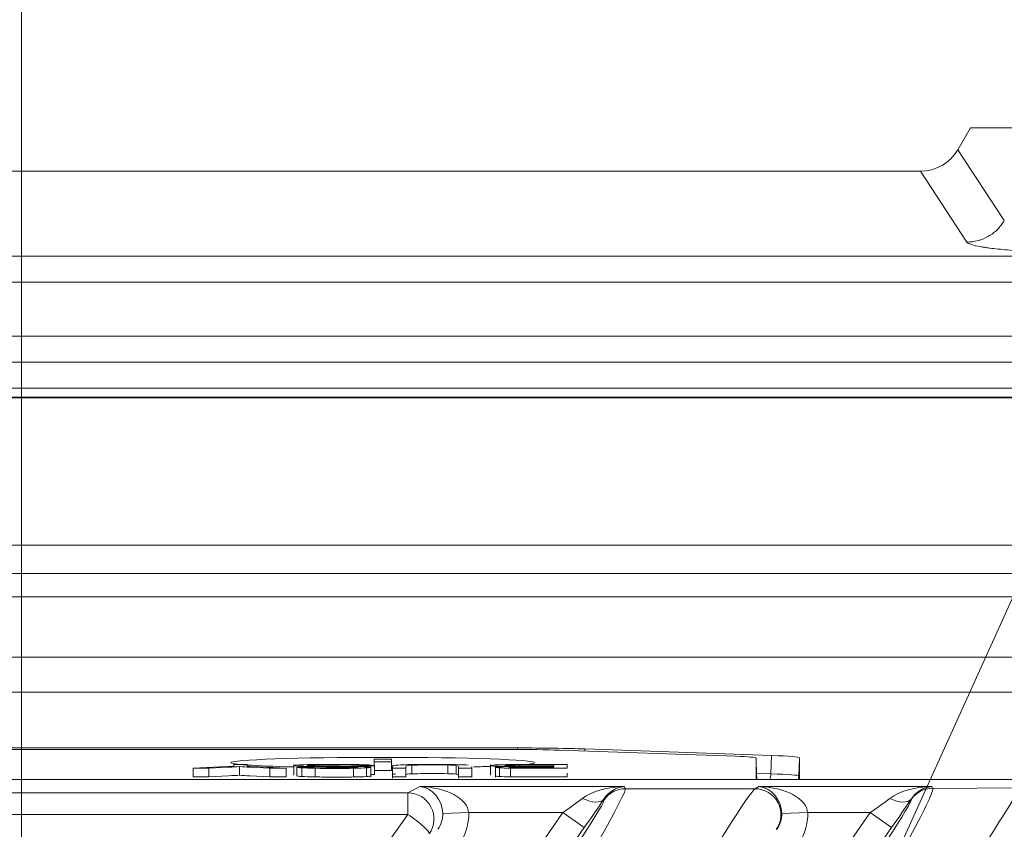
# Model space of a CAD drawing. Header units: millimetres. Extents: x 4 to 836, y 5 to 589.
# Tile 135 of 163: x 705 to 716, y 349 to 358. Entities that reach past the tile are written whole.
import ezdxf

# ---------------------------------------------------------------- set-up
doc = ezdxf.new("R2010")
doc.units = ezdxf.units.MM
doc.layers.add('1', color=7, linetype='Continuous', true_color=0xffffff)
doc.styles.add('ideas_simplex', font='simplex.shx')
doc.dimstyles.get("Standard").update_dxf_attribs({"dimtxt": 0.18, "dimasz": 0.18, "dimexe": 0.18, "dimexo": 0.0625, "dimgap": 0.09, "dimtad": 0, "dimtih": 1, "dimtoh": 1, "dimdec": 4, "dimzin": 0, "dimdsep": 46, "dimtxsty": 'Standard', "dimcen": 0.09, "dimadec": 0, "dimazin": 0, "dimtfac": 1, "dimtdec": 4, "dimtofl": 0, "dimtmove": 0, "dimatfit": 3, "dimfxl": 1, "dimtolj": 1, "dimtzin": 0, "dimarcsym": 0})

# ---------------------------------------------------------------- blocks, each defined once
blk = doc.blocks.new('_U4')
at = {"layer": '1', "color": 27, "lineweight": 13}
blk.add_line((785.54537, 308.75902), (785.54537, 341.973984), dxfattribs=at)
at = {"layer": '1', "color": 87, "lineweight": 25}
for p, q in [((784.04537, 340.316484), (778.42037, 340.316484)), ((778.42037, 340.316484), (778.42037, 338.816484)), ((784.04537, 338.816484), (784.04537, 340.316484)), ((778.42037, 333.551484), (778.42037, 332.051484)), ((784.04537, 332.051484), (784.04537, 333.551484)), ((778.42037, 332.051484), (784.04537, 332.051484))]:
    blk.add_line(p, q, dxfattribs=at)
at = {"layer": '1', "color": 152, "lineweight": 13}
for p, q in [((707.442812, 326.43669), (787.54537, 326.43669)), ((707.442812, 308.75902), (787.54537, 308.75902))]:
    blk.add_line(p, q, dxfattribs=at)
at = {"layer": '1', "color": 27, "lineweight": 18}
for points in [[(785.54537, 326.43669), (786.074351, 323.436691), (785.016389, 323.436688)], [(785.54537, 308.75902), (785.016389, 311.759018), (786.074351, 311.759022)]]:
    blk.add_solid(points, dxfattribs=at)
at = {"layer": '1', "color": 87, "linetype": 'Continuous', "lineweight": 25, "char_height": 3, "attachment_point": 7, "rotation": 90, "line_spacing_factor": 1.204819, "style": 'ideas_simplex'}
for s, insert in [('\\W1.2097;17,7', (776.57937, 330.528984)), ('\\W1.4583;.7', (783.89187, 333.498984))]:
    blk.add_mtext(s, dxfattribs=dict(at, insert=insert))
blk = doc.blocks.new('_U7')
at = {"layer": '1', "color": 152, "lineweight": 13}
for p, q in [((727.832774, 357.09793), (811.109585, 357.09793)), ((708.853977, 241.643112), (811.109585, 241.643112))]:
    blk.add_line(p, q, dxfattribs=at)
at = {"layer": '1', "color": 27, "lineweight": 13}
blk.add_line((809.109585, 241.643112), (809.109585, 357.09793), dxfattribs=at)
at = {"layer": '1', "color": 87, "lineweight": 25}
for p, q in [((807.609585, 306.473021), (801.984585, 306.473021)), ((801.984585, 306.473021), (801.984585, 304.973021)), ((807.609585, 304.973021), (807.609585, 306.473021)), ((801.984585, 293.768021), (801.984585, 292.268021)), ((807.609585, 292.268021), (807.609585, 293.768021)), ((801.984585, 292.268021), (807.609585, 292.268021))]:
    blk.add_line(p, q, dxfattribs=at)
at = {"layer": '1', "color": 27, "lineweight": 18}
for points in [[(809.109585, 357.09793), (809.638566, 354.097932), (808.580604, 354.097928)], [(809.109585, 241.643112), (808.580604, 244.64311), (809.638566, 244.643114)]]:
    blk.add_solid(points, dxfattribs=at)
at = {"layer": '1', "color": 87, "linetype": 'Continuous', "lineweight": 25, "char_height": 3, "attachment_point": 7, "rotation": 90, "line_spacing_factor": 1.204819, "style": 'ideas_simplex'}
for s, insert in [('\\W1.1692;115,5', (800.143585, 292.230521)), ('\\W1.2097;4.55', (807.456085, 293.715521))]:
    blk.add_mtext(s, dxfattribs=dict(at, insert=insert))
blk = doc.blocks.new('_U13')
at = {"layer": '1', "color": 27, "lineweight": 13}
for p, q in [((701.028785, 317.780455), (730.248831, 382.403298)), ((730.248831, 382.403298), (732.248831, 382.403298))]:
    blk.add_line(p, q, dxfattribs=at)
at = {"layer": '1', "color": 152, "lineweight": 13}
blk.add_arc((704.942812, 326.43669), 2, 20.669286, 23.659751, dxfattribs=at)
at = {"layer": '1', "color": 27, "lineweight": 18}
for points in [[(705.766818, 328.259055), (706.520827, 331.210542), (707.484825, 330.774662)], [(704.118806, 324.614324), (703.364796, 321.662837), (702.400798, 322.098717)]]:
    blk.add_solid(points, dxfattribs=at)
at = {"layer": '1', "color": 87, "linetype": 'Continuous', "lineweight": 25, "char_height": 3, "attachment_point": 7, "line_spacing_factor": 1.204819, "style": 'ideas_simplex'}
for s, insert in [('\\W1.2776;N°5', (743.147831, 380.038298)), ('\\W0.9188;M', (733.907831, 380.038298)), ('\\W1.0208;4', (737.477831, 380.038298)), ('\\W0.9425;DEPTH 6mm', (729.617831, 374.038298))]:
    blk.add_mtext(s, dxfattribs=dict(at, insert=insert))
blk = doc.blocks.new('_U15')
at = {"layer": '1', "color": 87, "lineweight": 25}
for p, q in [((675.222975, 378.974982), (673.722975, 378.974982)), ((673.722975, 378.974982), (673.722975, 373.349982)), ((681.987975, 378.974982), (680.487975, 378.974982)), ((681.987975, 373.349982), (681.987975, 378.974982)), ((673.722975, 373.349982), (675.222975, 373.349982)), ((680.487975, 373.349982), (681.987975, 373.349982))]:
    blk.add_line(p, q, dxfattribs=at)
at = {"layer": '1', "color": 152, "lineweight": 13}
for p, q in [((687.265142, 328.93669), (687.265142, 373.849982)), ((704.942812, 328.93669), (704.942812, 373.849982))]:
    blk.add_line(p, q, dxfattribs=at)
at = {"layer": '1', "color": 27, "lineweight": 13}
blk.add_line((704.942812, 371.849982), (672.065475, 371.849982), dxfattribs=at)
at = {"layer": '1', "color": 27, "lineweight": 18}
for points in [[(687.265142, 371.849982), (690.26514, 372.378963), (690.265144, 371.321001)], [(704.942812, 371.849982), (701.942814, 371.321001), (701.94281, 372.378963)]]:
    blk.add_solid(points, dxfattribs=at)
at = {"layer": '1', "color": 87, "linetype": 'Continuous', "lineweight": 25, "char_height": 3, "attachment_point": 7, "line_spacing_factor": 1.204819, "style": 'ideas_simplex'}
for s, insert in [('\\W1.2097;17,7', (672.224475, 381.109982)), ('\\W1.4583;.7', (675.194475, 373.797482))]:
    blk.add_mtext(s, dxfattribs=dict(at, insert=insert))

msp = doc.modelspace()

# ---------------------------------------------------------------- linework, layer by layer
at = {"layer": '1', "color": 143, "linetype": 'Continuous', "lineweight": 18}
for p, q in [((715.729, 356.846), (715.875, 357.098)), ((715.875, 357.098), (716.878, 357.098)), ((739.461, 354.398), (652.747, 354.398)), ((652.639, 354.098), (739.569, 354.098)), ((671.772, 350.998), (720.436, 350.998))]:
    msp.add_line(p, q, dxfattribs=at)
at = {"layer": '1', "color": 143, "linetype": 'Continuous', "lineweight": 13}
for p, q in [((715.729, 356.846), (716.264, 356.03)), ((715.833, 355.782), (715.298, 356.598)), ((647.393, 355.62), (744.815, 355.62)), ((744.815, 355.321), (647.393, 355.321)), ((652.747, 354.698), (739.461, 354.698)), ((656.726, 353.994), (735.481, 353.994)), ((735.481, 353.986), (656.726, 353.986)), ((671.278, 352.29), (720.93, 352.29)), ((671.561, 351.965), (720.647, 351.965)), ((720.647, 351.693), (671.561, 351.693))]:
    msp.add_line(p, q, dxfattribs=at)
at = {"layer": '1', "color": 252, "linetype": 'Continuous', "lineweight": 18}
for p, q in [((671.855, 350.598), (720.353, 350.598)), ((681.551, 349.954), (710.656, 349.954)), ((710.573, 349.936), (681.635, 349.936)), ((713.169, 349.857), (711.138, 349.928)), ((711.433, 349.943), (713.582, 349.868)), ((713.411, 349.631), (713.404, 349.838)), ((713.404, 349.589), (713.404, 349.838)), ((713.904, 349.84), (713.904, 349.589))]:
    msp.add_line(p, q, dxfattribs=at)
at = {"layer": '1', "color": 252, "linetype": 'Continuous', "lineweight": 13}
for p, q in [((710.656, 349.936), (710.656, 349.954)), ((711.433, 349.943), (711.432, 349.918)), ((713.575, 349.656), (713.582, 349.868)), ((713.904, 349.84), (713.897, 349.634)), ((713.41, 349.661), (713.575, 349.656)), ((713.411, 349.589), (713.411, 349.631)), ((713.897, 349.634), (713.897, 349.589))]:
    msp.add_line(p, q, dxfattribs=at)
at = {"layer": '1', "color": 7, "linetype": 'Continuous', "lineweight": 18}
for p, q in [((709.204, 349.823), (709.004, 349.823)), ((709.004, 349.823), (709.004, 349.795)), ((709.204, 349.795), (709.204, 349.823)), ((706.922, 349.719), (706.922, 349.619)), ((707.455, 349.739), (707.455, 349.639)), ((707.991, 349.719), (707.991, 349.619)), ((708.081, 349.763), (708.081, 349.638)), ((708.116, 349.731), (708.116, 349.631)), ((708.173, 349.724), (708.173, 349.624)), ((708.326, 349.719), (708.326, 349.62)), ((708.364, 349.757), (708.364, 349.745)), ((708.769, 349.719), (708.769, 349.619)), ((708.816, 349.754), (708.816, 349.739)), ((708.965, 349.618), (708.965, 349.743)), ((709.004, 349.795), (709.204, 349.795)), ((709.004, 349.795), (709.004, 349.75)), ((709.01, 349.749), (709.01, 349.649)), ((709.01, 349.695), (709.204, 349.695)), ((709.204, 349.795), (709.204, 349.695)), ((709.215, 349.606), (709.215, 349.731)), ((709.853, 349.757), (709.853, 349.657)), ((709.978, 349.606), (709.978, 349.731)), ((710.132, 349.615), (710.132, 349.74)), ((710.347, 349.762), (710.347, 349.638)), ((710.404, 349.742), (710.404, 349.617)), ((710.53, 349.754), (710.53, 349.747)), ((710.576, 349.72), (710.576, 349.62)), ((710.589, 349.756), (710.589, 349.744)), ((710.678, 349.757), (710.678, 349.743))]:
    msp.add_line(p, q, dxfattribs=at)
at = {"layer": '1', "color": 7, "linetype": 'Continuous', "lineweight": 13}
for p, q in [((707.102, 349.719), (707.102, 349.619)), ((707.804, 349.719), (707.804, 349.619)), ((708.13, 349.744), (708.13, 349.731)), ((708.915, 349.724), (708.915, 349.624)), ((709.441, 349.755), (709.441, 349.655)), ((709.95, 349.753), (709.95, 349.653)), ((710.45, 349.724), (710.45, 349.624)), ((710.674, 349.737), (710.674, 349.724))]:
    msp.add_line(p, q, dxfattribs=at)
at = {"layer": '1', "color": 27, "linetype": 'Continuous', "lineweight": 18}
msp.add_line((720.091, 349.589), (672.117, 349.589), dxfattribs=at)
at = {"layer": '1', "color": 27, "linetype": 'Continuous', "lineweight": 13}
for p, q in [((709.394, 349.436), (709.533, 349.508)), ((709.533, 349.508), (711.887, 349.508)), ((711.887, 349.508), (711.9, 349.484)), ((711.9, 349.484), (713.392, 349.484)), ((713.392, 349.484), (713.438, 349.508)), ((713.438, 349.508), (715.428, 349.508)), ((715.428, 349.508), (715.438, 349.488)), ((715.438, 349.488), (716.461, 349.493)), ((682.814, 349.436), (709.394, 349.436)), ((709.394, 349.436), (709.394, 349.188)), ((711.654, 349.356), (711.651, 349.363)), ((715.192, 349.361), (715.191, 349.363)), ((709.394, 349.188), (682.814, 349.188)), ((704.372, 339.486), (711.18, 349.208)), ((706.184, 337.017), (714.72, 349.208)), ((708.883, 348.466), (709.394, 349.188)), ((710.094, 349.208), (709.795, 349.198)), ((711.18, 349.208), (710.094, 349.208)), ((711.18, 349.208), (711.426, 349.036)), ((713.999, 349.208), (713.7, 349.198)), ((714.72, 349.208), (713.999, 349.208)), ((714.72, 349.208), (714.966, 349.036)), ((711.426, 349.036), (704.618, 339.314)), ((714.966, 349.036), (706.429, 336.845))]:
    msp.add_line(p, q, dxfattribs=at)
at = {"layer": '1', "color": 143, "linetype": 'Continuous', "lineweight": 18}
msp.add_ellipse((715.296, 357.1), major_axis=(-0.275, 0.42), ratio=0.995307, start_param=2.563384, end_param=3.604367, dxfattribs=at)
at = {"layer": '1', "color": 252, "linetype": 'Continuous', "lineweight": 18}
for centre, major_axis, ratio, start_param, end_param in [((710.573, 349.908), (-0.8, 0), 0.034896, 3.926938, 4.712389), ((710.655, 349.915), (-1.1, 0), 0.034981, 3.927651, 4.711379), ((709.104, 349.784), (-1.75, 0), 0.034899, 3.141598, 6.283185), ((712.603, 349.838), (-0.8, 0), 0.034886, 3.141594, 3.927149), ((712.803, 349.84), (-1.101, 0), 0.034921, 3.141591, 3.926431), ((709.104, 349.784), (-1.75, 0), 0.034899, 0, 0.940416), ((709.104, 349.784), (-1.75, 0), 0.034899, 2.213252, 2.360907), ((709.104, 349.784), (-1.75, 0), 0.034899, 2.779131, 3.141598)]:
    msp.add_ellipse(centre, major_axis=major_axis, ratio=ratio, start_param=start_param, end_param=end_param, dxfattribs=at)
at = {"layer": '1', "color": 252, "linetype": 'Continuous', "lineweight": 13}
for centre, major_axis, ratio, start_param, end_param in [((713.611, 349.638), (0.2, 0), 0.999391, 3.176521, 3.390078), ((713.433, 349.663), (-0.007, -0.2), 0.706676, 1.216082, 1.560537), ((712.796, 349.64), (-1.1, 0.007), 0.02595, 3.14207, 3.92691), ((713.697, 349.64), (-0.2, 0), 0.999391, 2.87926, 3.106665)]:
    msp.add_ellipse(centre, major_axis=major_axis, ratio=ratio, start_param=start_param, end_param=end_param, dxfattribs=at)
at = {"layer": '1', "color": 27, "linetype": 'Continuous', "lineweight": 13}
for centre, major_axis, ratio, start_param, end_param in [((709.533, 349.208), (-0.561, 0.015), 0.534057, 3.190442, 4.726332), ((709.533, 349.208), (-0.068, 0.295), 0.857617, 4.484712, 6.020602), ((710.708, 347.485), (-1.191, -2), 0.026751, 1.761265, 3.122622), ((711.887, 349.208), (-0.589, -0.014), 0.508639, 4.700195, 5.659492), ((711.887, 349.208), (-0.155, -0.264), 0.92399, 3.709037, 4.668333), ((711.9, 349.184), (-0.266, -0.139), 0.999226, 4.232741, 5.192037), ((712.205, 347.485), (-1.191, -2), 0.026751, 3.192435, 4.553791), ((713.392, 349.184), (0.139, -0.266), 0.997152, 0.481134, 2.660458), ((713.438, 349.208), (-0.561, 0.015), 0.534057, 3.190442, 4.726332), ((713.438, 349.208), (-0.068, 0.295), 0.857617, 4.484712, 6.020602), ((714.248, 347.485), (-1.189, -2.004), 0.040007, 1.670938, 3.130384), ((715.428, 349.208), (-0.589, -0.014), 0.508639, 4.700195, 5.659492), ((715.428, 349.208), (-0.155, -0.264), 0.92399, 3.709037, 4.668333), ((715.438, 349.189), (0.266, 0.139), 0.999226, 1.091148, 2.050445), ((715.264, 347.489), (-1.199, -2.005), 0.013847, 3.185111, 4.644557), ((709.394, 349.136), (-0.139, 0.266), 0.997152, 3.622727, 5.802051), ((710.462, 347.657), (-1.192, -1.7), 0.028594, 1.765373, 3.12673), ((711.154, 349.208), (-0.421, -0.3), 0.028746, 1.61113, 2.187723), ((711.405, 349.535), (0.249, -0.167), 0.474901, 5.021515, 6.243518), ((711.4, 349.036), (-0.421, -0.6), 0.028594, 1.59084, 2.167433), ((714.003, 347.657), (-1.189, -1.705), 0.028665, 1.667159, 3.126605), ((714.695, 349.208), (-0.421, -0.3), 0.028746, 1.61113, 2.187723), ((714.945, 349.535), (0.249, -0.167), 0.474901, 5.021515, 6.243518), ((714.94, 349.036), (-0.421, -0.6), 0.028594, 1.59084, 2.167433), ((709.394, 349.136), (-0.245, 0.173), 0.14246, 3.176859, 4.812872), ((709.493, 349.187), (-0.268, -0.14), 0.991514, 2.051931, 2.695365), ((709.493, 349.187), (0.534, 0.278), 0.997152, 5.193523, 5.836957), ((713.398, 349.187), (-0.268, -0.14), 0.991514, 2.051931, 2.695365), ((713.398, 349.187), (0.534, 0.278), 0.997152, 5.193523, 5.836957)]:
    msp.add_ellipse(centre, major_axis=major_axis, ratio=ratio, start_param=start_param, end_param=end_param, dxfattribs=at)
at = {"layer": '1', "color": 143, "linetype": 'Continuous', "lineweight": 18}
msp.add_open_spline([(676.91, 356.598), (715.298, 356.598)], degree=1, dxfattribs=at)
at = {"layer": '1', "color": 143, "linetype": 'Continuous', "lineweight": 13}
for points, knots in [([(715.833, 355.782), (715.877, 355.782), (715.92, 355.788), (716.004, 355.81), (716.044, 355.827), (716.119, 355.87), (716.154, 355.897), (716.215, 355.958), (716.242, 355.993), (716.264, 356.03)], [0, 0, 0, 0, 0.25, 0.25, 0.5, 0.5, 0.75, 0.75, 1, 1, 1, 1]), ([(717.628, 355.643), (717.513, 355.643), (717.4, 355.644), (717.234, 355.647), (717.179, 355.648), (717.07, 355.65), (717.016, 355.652), (716.856, 355.657), (716.755, 355.661), (716.612, 355.669), (716.566, 355.671), (716.498, 355.676), (716.476, 355.677), (716.432, 355.68), (716.411, 355.682), (716.308, 355.69), (716.234, 355.697), (716.135, 355.708), (716.104, 355.712), (716.061, 355.718), (716.048, 355.72), (716.022, 355.724), (716.009, 355.726), (715.95, 355.736), (715.912, 355.745), (715.878, 355.756), (715.872, 355.759), (715.86, 355.763), (715.855, 355.765), (715.843, 355.772), (715.837, 355.777), (715.833, 355.782)], [0, 0, 0, 0, 0.125, 0.125, 0.1875, 0.1875, 0.25, 0.25, 0.375, 0.375, 0.4375, 0.4375, 0.46875, 0.46875, 0.5, 0.5, 0.625, 0.625, 0.6875, 0.6875, 0.71875, 0.71875, 0.75, 0.75, 0.875, 0.875, 0.90625, 0.90625, 0.9375, 0.9375, 1, 1, 1, 1])]:
    msp.add_open_spline(points, degree=3, knots=knots, dxfattribs=at)
at = {"layer": '1', "color": 7, "linetype": 'Continuous', "lineweight": 18}
for points, degree in [([(706.922, 349.719), (706.922, 349.719), (707.387, 349.744), (707.387, 349.744)], 3), ([(707.102, 349.719), (707.102, 349.719), (706.922, 349.719), (706.922, 349.719)], 3), ([(707.542, 349.763), (707.542, 349.763), (707.542, 349.744), (707.542, 349.744)], 3), ([(707.542, 349.744), (707.542, 349.744), (707.991, 349.719), (707.991, 349.719)], 3), ([(707.991, 349.719), (707.991, 349.719), (707.804, 349.719), (707.804, 349.719)], 3), ([(708.116, 349.731), (708.116, 349.731), (708.264, 349.731), (708.264, 349.731)], 3), ([(708.173, 349.724), (708.138, 349.726), (708.119, 349.728), (708.116, 349.731)], 3), ([(708.28, 349.74), (708.212, 349.741), (708.162, 349.742), (708.13, 349.744)], 3), ([(708.135, 349.757), (708.17, 349.759), (708.221, 349.761), (708.288, 349.762)], 3), ([(708.326, 349.719), (708.26, 349.72), (708.209, 349.722), (708.173, 349.724)], 3), ([(708.262, 349.747), (708.283, 349.746), (708.318, 349.745), (708.367, 349.745)], 3), ([(708.364, 349.757), (708.319, 349.757), (708.285, 349.756), (708.263, 349.755)], 3), ([(708.264, 349.731), (708.272, 349.729), (708.299, 349.727), (708.345, 349.725)], 3), ([(708.539, 349.737), (708.413, 349.738), (708.327, 349.739), (708.28, 349.74)], 3), ([(708.367, 349.745), (708.398, 349.744), (708.468, 349.743), (708.575, 349.742)], 3), ([(708.771, 349.734), (708.742, 349.735), (708.664, 349.736), (708.539, 349.737)], 3), ([(708.575, 349.742), (708.682, 349.741), (708.757, 349.741), (708.8, 349.74)], 3), ([(708.915, 349.724), (708.882, 349.722), (708.833, 349.72), (708.769, 349.719)], 3), ([(708.778, 349.762), (708.849, 349.761), (708.905, 349.759), (708.946, 349.757)], 3), ([(708.8, 349.74), (708.856, 349.739), (708.897, 349.737), (708.925, 349.736)], 3), ([(708.864, 349.748), (708.858, 349.75), (708.842, 349.752), (708.816, 349.754)], 3), ([(709.01, 349.749), (709.01, 349.749), (708.864, 349.748), (708.864, 349.748)], 3), ([(708.946, 349.757), (708.987, 349.754), (709.008, 349.752), (709.01, 349.749)], 3), ([(709.398, 349.761), (709.329, 349.759), (709.281, 349.757), (709.255, 349.755)], 3), ([(709.369, 349.719), (709.369, 349.619)], 1), ([(709.853, 349.757), (709.898, 349.756), (709.931, 349.754), (709.95, 349.753)], 3), ([(710.088, 349.755), (710.058, 349.758), (710.008, 349.76), (709.939, 349.761)], 3), ([(709.978, 349.744), (709.978, 349.744), (709.978, 349.734), (709.978, 349.726)], 3), ([(710.567, 349.739), (710.496, 349.74), (710.442, 349.741), (710.404, 349.743)], 3), ([(710.444, 349.735), (710.471, 349.737), (710.512, 349.738), (710.567, 349.739)], 3), ([(710.576, 349.72), (710.522, 349.721), (710.48, 349.722), (710.45, 349.724)], 3), ([(710.468, 349.76), (710.501, 349.761), (710.544, 349.762), (710.595, 349.762)], 3), ([(710.589, 349.756), (710.565, 349.756), (710.546, 349.755), (710.53, 349.754)], 3), ([(710.541, 349.746), (710.563, 349.744), (710.594, 349.744), (710.634, 349.743)], 3), ([(710.584, 349.727), (710.602, 349.726), (710.629, 349.725), (710.663, 349.724)], 3), ([(710.674, 349.737), (710.635, 349.736), (710.606, 349.735), (710.586, 349.734)], 3), ([(710.678, 349.757), (710.643, 349.757), (710.613, 349.757), (710.589, 349.756)], 3), ([(707.102, 349.619), (707.102, 349.619), (706.922, 349.619), (706.922, 349.619)], 3), ([(707.991, 349.619), (707.991, 349.619), (707.804, 349.619), (707.804, 349.619)], 3), ([(708.173, 349.624), (708.138, 349.626), (708.119, 349.629), (708.116, 349.631)], 3), ([(708.326, 349.62), (708.26, 349.621), (708.209, 349.622), (708.173, 349.624)], 3), ([(708.915, 349.624), (708.882, 349.622), (708.833, 349.62), (708.769, 349.619)], 3), ([(708.965, 349.63), (708.965, 349.628), (708.949, 349.626), (708.915, 349.624)], 3), ([(709.01, 349.649), (709.01, 349.649), (708.99, 349.649), (708.965, 349.649)], 3), ([(709.853, 349.657), (709.898, 349.656), (709.931, 349.654), (709.95, 349.653)], 3), ([(710.576, 349.62), (710.522, 349.621), (710.48, 349.622), (710.45, 349.624)], 3)]:
    msp.add_open_spline(points, degree=degree, dxfattribs=at)
at = {"layer": '1', "color": 7, "linetype": 'Continuous', "lineweight": 13}
for points, knots in [([(707.455, 349.739), (707.42, 349.737), (707.378, 349.734), (707.328, 349.732), (707.328, 349.732), (707.102, 349.719), (707.102, 349.719)], [0, 0, 0, 0, 0.5, 0.5, 0.5, 1, 1, 1, 1]), ([(709.255, 349.755), (709.228, 349.752), (709.215, 349.749), (709.215, 349.744), (709.215, 349.744), (709.215, 349.719), (709.215, 349.719), (709.215, 349.719), (709.369, 349.719), (709.369, 349.719)], [0, 0, 0, 0, 0.333333, 0.333333, 0.333333, 0.666667, 0.666667, 0.666667, 1, 1, 1, 1]), ([(709.95, 349.753), (709.968, 349.751), (709.978, 349.748), (709.978, 349.744), (709.978, 349.744), (709.978, 349.744)], [0, 0, 0, 0, 0.99785, 0.99785, 1, 1, 1, 1]), ([(709.978, 349.719), (709.979, 349.719), (710.132, 349.719), (710.132, 349.719), (710.132, 349.719), (710.132, 349.723), (710.132, 349.728)], [0, 0, 0, 0, 0.714425, 0.714425, 0.714425, 1, 1, 1, 1])]:
    msp.add_open_spline(points, degree=3, knots=knots, dxfattribs=at)
at = {"layer": '1', "color": 7, "linetype": 'Continuous', "lineweight": 18}
for points, knots in [([(707.387, 349.756), (707.387, 349.76), (707.387, 349.763), (707.387, 349.763), (707.387, 349.763), (707.542, 349.763), (707.542, 349.763)], [0, 0, 0, 0, 0.280551, 0.280551, 0.280551, 1, 1, 1, 1]), ([(707.804, 349.719), (707.804, 349.719), (707.573, 349.732), (707.573, 349.732), (707.531, 349.734), (707.492, 349.737), (707.455, 349.739)], [0, 0, 0, 0, 0.5, 0.5, 0.5, 1, 1, 1, 1]), ([(708.13, 349.744), (708.097, 349.746), (708.081, 349.748), (708.081, 349.753), (708.099, 349.755), (708.135, 349.757)], [0, 0, 0, 0, 0.5, 0.5, 1, 1, 1, 1]), ([(708.263, 349.755), (708.241, 349.753), (708.23, 349.752), (708.23, 349.749), (708.241, 349.748), (708.262, 349.747)], [0, 0, 0, 0, 0.5, 0.5, 1, 1, 1, 1]), ([(708.288, 349.762), (708.354, 349.763), (708.429, 349.764), (708.513, 349.764), (708.618, 349.764), (708.707, 349.763), (708.778, 349.762)], [0, 0, 0, 0, 0.5, 0.5, 0.5, 1, 1, 1, 1]), ([(708.769, 349.719), (708.705, 349.718), (708.633, 349.718), (708.555, 349.718), (708.468, 349.718), (708.392, 349.718), (708.326, 349.719)], [0, 0, 0, 0, 0.5, 0.5, 0.5, 1, 1, 1, 1]), ([(708.345, 349.725), (708.391, 349.724), (708.459, 349.723), (708.548, 349.723), (708.642, 349.723), (708.71, 349.724), (708.753, 349.725)], [0, 0, 0, 0, 0.5, 0.5, 0.5, 1, 1, 1, 1]), ([(708.816, 349.754), (708.791, 349.755), (708.752, 349.756), (708.646, 349.758), (708.586, 349.758), (708.52, 349.758), (708.461, 349.758), (708.409, 349.758), (708.364, 349.757)], [0, 0, 0, 0, 0.333333, 0.333333, 0.666667, 0.666667, 0.666667, 1, 1, 1, 1]), ([(708.753, 349.725), (708.795, 349.726), (708.817, 349.728), (708.817, 349.731), (708.802, 349.733), (708.771, 349.734)], [0, 0, 0, 0, 0.5, 0.5, 1, 1, 1, 1]), ([(708.925, 349.736), (708.952, 349.734), (708.965, 349.732), (708.965, 349.728), (708.949, 349.726), (708.915, 349.724)], [0, 0, 0, 0, 0.5, 0.5, 1, 1, 1, 1]), ([(709.369, 349.719), (709.369, 349.719), (709.369, 349.744), (709.369, 349.744), (709.369, 349.75), (709.393, 349.753), (709.441, 349.755)], [0, 0, 0, 0, 0.500309, 0.500309, 0.500309, 1, 1, 1, 1]), ([(709.939, 349.761), (709.87, 349.763), (709.78, 349.764), (709.671, 349.764), (709.558, 349.764), (709.468, 349.763), (709.398, 349.761)], [0, 0, 0, 0, 0.5, 0.5, 0.5, 1, 1, 1, 1]), ([(709.441, 349.755), (709.49, 349.757), (709.571, 349.758), (709.684, 349.758), (709.751, 349.758), (709.807, 349.758), (709.853, 349.757)], [0, 0, 0, 0, 0.5, 0.5, 0.5, 1, 1, 1, 1]), ([(710.404, 349.743), (710.366, 349.745), (710.347, 349.747), (710.347, 349.752), (710.359, 349.754), (710.405, 349.758), (710.434, 349.759), (710.468, 349.76)], [0, 0, 0, 0, 0.333333, 0.333333, 0.666667, 0.666667, 1, 1, 1, 1]), ([(710.45, 349.724), (710.419, 349.726), (710.404, 349.728), (710.404, 349.732), (710.417, 349.734), (710.444, 349.735)], [0, 0, 0, 0, 0.5, 0.5, 1, 1, 1, 1]), ([(710.53, 349.754), (710.515, 349.753), (710.507, 349.751), (710.507, 349.748), (710.518, 349.747), (710.541, 349.746)], [0, 0, 0, 0, 0.5, 0.5, 1, 1, 1, 1]), ([(710.586, 349.734), (710.566, 349.733), (710.556, 349.732), (710.556, 349.729), (710.565, 349.728), (710.584, 349.727)], [0, 0, 0, 0, 0.5, 0.5, 1, 1, 1, 1]), ([(711.229, 349.763), (711.229, 349.763), (711.229, 349.719), (711.229, 349.719), (711.229, 349.719), (710.791, 349.719), (710.791, 349.719), (710.701, 349.719), (710.63, 349.719), (710.576, 349.72)], [0, 0, 0, 0, 0.333333, 0.333333, 0.333333, 0.666667, 0.666667, 0.666667, 1, 1, 1, 1]), ([(710.595, 349.762), (710.646, 349.763), (710.709, 349.763), (710.784, 349.763), (710.784, 349.763), (711.229, 349.763), (711.229, 349.763)], [0, 0, 0, 0, 0.5, 0.5, 0.5, 1, 1, 1, 1]), ([(710.634, 349.743), (710.673, 349.743), (710.73, 349.742), (710.804, 349.742), (710.804, 349.742), (711.074, 349.742), (711.074, 349.742), (711.074, 349.742), (711.074, 349.758), (711.074, 349.758)], [0, 0, 0, 0, 0.333504, 0.333504, 0.333504, 0.667008, 0.667008, 0.667008, 1, 1, 1, 1]), ([(710.663, 349.724), (710.698, 349.724), (710.757, 349.724), (710.841, 349.724), (710.841, 349.724), (711.074, 349.724), (711.074, 349.724), (711.074, 349.724), (711.074, 349.724), (711.074, 349.724)], [0, 0, 0, 0, 0.484946, 0.484946, 0.484946, 0.969892, 0.969892, 0.969892, 1, 1, 1, 1]), ([(711.074, 349.737), (711.074, 349.737), (710.822, 349.737), (710.822, 349.737), (710.753, 349.737), (710.704, 349.737), (710.674, 349.737)], [0, 0, 0, 0, 0.5, 0.5, 0.5, 1, 1, 1, 1]), ([(711.074, 349.758), (711.074, 349.758), (710.784, 349.758), (710.784, 349.758), (710.733, 349.758), (710.698, 349.758), (710.678, 349.757)], [0, 0, 0, 0, 0.5, 0.5, 0.5, 1, 1, 1, 1]), ([(707.455, 349.639), (707.42, 349.637), (707.378, 349.635), (707.328, 349.632), (707.328, 349.632), (707.102, 349.619), (707.102, 349.619)], [0, 0, 0, 0, 0.5, 0.5, 0.5, 1, 1, 1, 1]), ([(707.804, 349.619), (707.804, 349.619), (707.573, 349.632), (707.573, 349.632), (707.531, 349.634), (707.492, 349.637), (707.455, 349.639)], [0, 0, 0, 0, 0.5, 0.5, 0.5, 1, 1, 1, 1]), ([(708.769, 349.619), (708.705, 349.618), (708.633, 349.618), (708.555, 349.618), (708.468, 349.618), (708.392, 349.618), (708.326, 349.62)], [0, 0, 0, 0, 0.5, 0.5, 0.5, 1, 1, 1, 1]), ([(709.255, 349.655), (709.228, 349.652), (709.215, 349.649), (709.215, 349.644), (709.215, 349.644), (709.215, 349.619), (709.215, 349.619), (709.215, 349.619), (709.369, 349.619), (709.369, 349.619)], [0, 0, 0, 0, 0.333333, 0.333333, 0.333333, 0.666667, 0.666667, 0.666667, 1, 1, 1, 1]), ([(709.369, 349.644), (709.369, 349.644), (709.369, 349.644), (709.369, 349.65), (709.393, 349.653), (709.441, 349.655)], [0, 0, 0, 0, 0.001395, 0.001395, 1, 1, 1, 1]), ([(709.441, 349.655), (709.49, 349.657), (709.571, 349.658), (709.684, 349.658), (709.751, 349.658), (709.807, 349.658), (709.853, 349.657)], [0, 0, 0, 0, 0.5, 0.5, 0.5, 1, 1, 1, 1]), ([(709.95, 349.653), (709.968, 349.651), (709.978, 349.648), (709.978, 349.644), (709.978, 349.644), (709.978, 349.619), (709.978, 349.619), (709.978, 349.619), (710.132, 349.619), (710.132, 349.619), (710.132, 349.619), (710.132, 349.623), (710.132, 349.628)], [0, 0, 0, 0, 0.294216, 0.294216, 0.294216, 0.588432, 0.588432, 0.588432, 0.882648, 0.882648, 0.882648, 1, 1, 1, 1]), ([(710.45, 349.624), (710.419, 349.626), (710.404, 349.628), (710.404, 349.63), (710.404, 349.63), (710.404, 349.63)], [0, 0, 0, 0, 0.99248, 0.99248, 1, 1, 1, 1]), ([(711.229, 349.663), (711.229, 349.663), (711.229, 349.619), (711.229, 349.619), (711.229, 349.619), (710.791, 349.619), (710.791, 349.619), (710.701, 349.619), (710.63, 349.619), (710.576, 349.62)], [0, 0, 0, 0, 0.333333, 0.333333, 0.333333, 0.666667, 0.666667, 0.666667, 1, 1, 1, 1])]:
    msp.add_open_spline(points, degree=3, knots=knots, dxfattribs=at)
at = {"layer": '1', "color": 7, "linetype": 'Continuous', "lineweight": 13}
for points in [[(707.387, 349.744), (707.387, 349.744), (707.387, 349.751), (707.387, 349.756)], [(711.074, 349.724), (711.074, 349.725), (711.074, 349.737), (711.074, 349.737)]]:
    msp.add_open_spline(points, degree=3, dxfattribs=at)

# ---------------------------------------------------------------- dimensions: what is measured, and where the dimension line sits
at = {"layer": '1', "color": 87, "linetype": 'Continuous', "lineweight": 25}
dim = msp.add_linear_dim(base=(704.943, 371.85), p1=(687.265, 326.437), p2=(704.943, 326.437), text='<>\\P[\\C87;\\H3.00;\\Fsimplex.shx;.7\\Fsimplex.shx;\\H3.00;\\C87; ]', dimstyle='Standard', override={"dimtxt": 3, "dimasz": 3, "dimexe": 2, "dimexo": 2.5, "dimgap": 1.5, "dimtad": 1, "dimtih": 1, "dimtoh": 0, "dimdec": 1, "dimlfac": 1, "dimzin": 8, "dimdsep": 44, "dimlunit": 2, "dimtxsty": 'ideas_simplex', "dimsah": 1, "dimse1": 0, "dimse2": 0, "dimsd1": 0, "dimsd2": 0, "dimclrd": 27, "dimclre": 152, "dimclrt": 87, "dimtol": 0, "dimtm": -0.1, "dimtfac": 0.5, "dimtdec": 2, "dimtofl": 1, "dimtmove": 0, "dimtzin": 8, "dimlwd": 13, "dimlwe": 13}, dxfattribs=at)
dim.commit()
dim.dimension.update_dxf_attribs({"geometry": '_U15', "text_midpoint": (664.122, 371.85), "dimtype": 160})
dim = msp.add_diameter_dim_2p(p1=(704.119, 324.614), p2=(705.767, 328.259), text=' <> \\C87;\\H3.00;\\Fsimplex.shx;N°5\\Fsimplex.shx;\\H3.00;\\C87;\\P\\C87;\\H3.00;\\Fsimplex.shx;DEPTH 6mm\\Fsimplex.shx;\\H3.00;\\C87;', dimstyle='Standard', override={"dimtxt": 3, "dimasz": 3, "dimexe": 2, "dimexo": 2.5, "dimgap": 1.5, "dimtih": 1, "dimtoh": 1, "dimdec": 2, "dimlfac": 1, "dimzin": 8, "dimdsep": 44, "dimlunit": 2, "dimpost": '\\C87;M<>', "dimtxsty": 'ideas_simplex', "dimsah": 1, "dimse1": 0, "dimse2": 0, "dimsd1": 0, "dimsd2": 0, "dimclrd": 27, "dimclre": 152, "dimclrt": 87, "dimtol": 0, "dimtm": -0.1, "dimtfac": 0.5, "dimtdec": 2, "dimtofl": 1, "dimtmove": 0, "dimatfit": 2, "dimtzin": 8, "dimlwd": 13, "dimlwe": 13}, dxfattribs=at)
dim.commit()
dim.dimension.update_dxf_attribs({"geometry": '_U13', "text_midpoint": (742.674, 379.403), "dimtype": 163})
for base, p1, p2, text, picture, middle in [((809.11, 241.643), (724.726, 357.098), (706.354, 241.643), '<>\\P[\\C87;\\H3.00;\\Fsimplex.shx;4.55\\Fsimplex.shx;\\H3.00;\\C87; ]', '_U7', (809.11, 299.371)), ((785.545, 308.759), (704.943, 326.437), (704.943, 308.759), '<>\\P[\\C87;\\H3.00;\\Fsimplex.shx;.7\\Fsimplex.shx;\\H3.00;\\C87; ]', '_U4', (785.545, 349.58))]:
    dim = msp.add_linear_dim(base=base, p1=p1, p2=p2, angle=90, text=text, dimstyle='Standard', override={"dimtxt": 3, "dimasz": 3, "dimexe": 2, "dimexo": 2.5, "dimgap": 1.5, "dimtad": 1, "dimtih": 0, "dimtoh": 0, "dimdec": 1, "dimlfac": 1, "dimzin": 8, "dimdsep": 44, "dimlunit": 2, "dimtxsty": 'ideas_simplex', "dimsah": 1, "dimse1": 0, "dimse2": 0, "dimsd1": 0, "dimsd2": 0, "dimclrd": 27, "dimclre": 152, "dimclrt": 87, "dimtol": 0, "dimtm": -0.1, "dimtfac": 0.5, "dimtdec": 2, "dimtofl": 1, "dimtmove": 0, "dimtzin": 8, "dimlwd": 13, "dimlwe": 13}, dxfattribs=at)
    dim.commit()
    dim.dimension.update_dxf_attribs({"geometry": picture, "text_midpoint": middle, "dimtype": 160})

doc.saveas('drawing.dxf')
